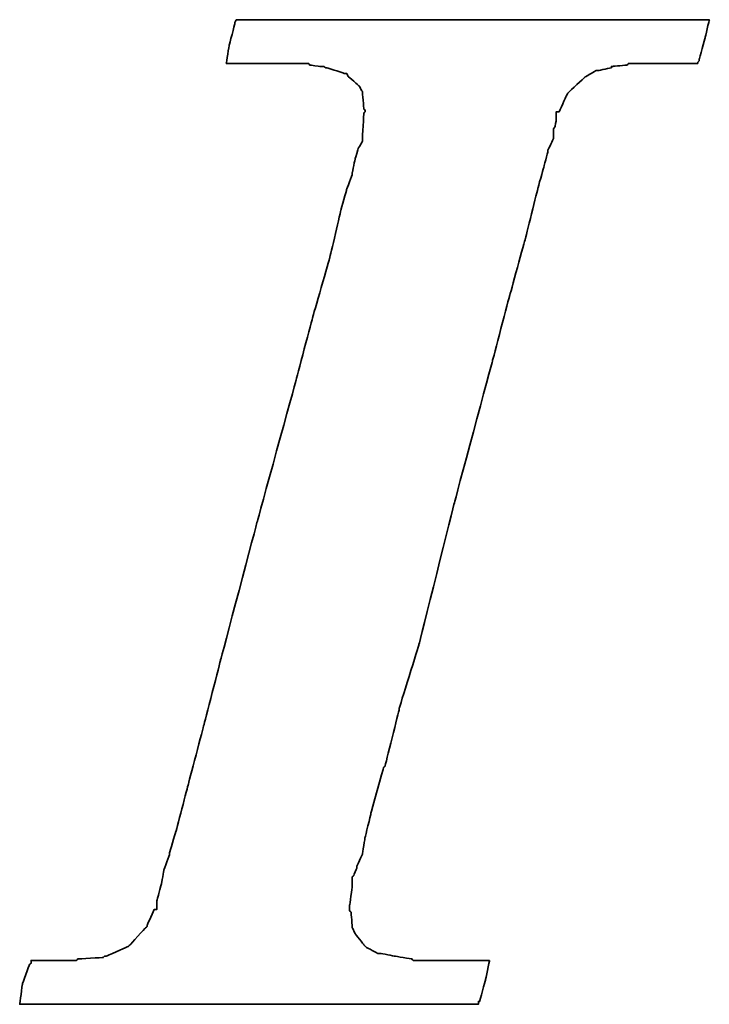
# Model space of a CAD drawing. Header units: millimetres. Extents: x -2 to 279, y 74 to 165.
# Tile 36 of 53: x 213.28 to 214.54, y 98.14 to 99.94. Entities that reach past the tile are written whole.
import ezdxf

# ---------------------------------------------------------------- set-up
doc = ezdxf.new("R2010")
doc.units = ezdxf.units.MM
doc.header["$LTSCALE"] = 0.15
doc.layers.add('DIM', color=4, linetype='CONTINUOUS')
doc.layers.add('layer 1', color=7, linetype='CONTINUOUS')

# ---------------------------------------------------------------- blocks, each defined once
blk = doc.blocks.new('TBI MOTION logo(完整正式版)')
at = {"layer": 'layer 1', "color": 22, "lineweight": 35}
blk.add_open_spline([(-40.59125, -7.94375), (-40.59125, -7.94375), (-40.97375, -7.94375), (-40.97375, -7.94375), (-40.97375, -7.94375), (-40.97375, -7.94375), (-41.38125, -7.94375), (-41.38125, -7.94375), (-41.38125, -7.94375), (-41.38125, -7.94375), (-41.54875, -7.94375), (-41.54875, -7.94375), (-41.54875, -7.94375), (-41.54875, -7.94375), (-41.59875, -7.94375), (-41.59875, -7.94375), (-41.59875, -7.94375), (-41.59875, -7.94375), (-41.88375, -7.94375), (-41.88375, -7.94375), (-41.88375, -7.94375), (-41.88375, -7.94375), (-41.90875, -7.91875), (-41.90875, -7.91875), (-41.90875, -7.91875), (-41.90875, -7.91875), (-42.19875, -7.87125), (-42.19875, -7.87125), (-42.19875, -7.87125), (-42.19875, -7.87125), (-42.43875, -7.82375), (-42.43875, -7.82375), (-42.43875, -7.82375), (-42.43875, -7.82375), (-42.45875, -7.82375), (-42.45875, -7.82375), (-42.45875, -7.82375), (-42.45875, -7.82375), (-42.48625, -7.82375), (-42.48625, -7.82375), (-42.48625, -7.82375), (-42.48625, -7.82375), (-42.67625, -7.72375), (-42.67625, -7.72375), (-42.67625, -7.72375), (-42.67625, -7.72375), (-42.70125, -7.70375), (-42.70125, -7.70375), (-42.70125, -7.70375), (-42.70125, -7.70375), (-42.72375, -7.67875), (-42.72375, -7.67875), (-42.72375, -7.67875), (-42.72375, -7.67875), (-42.86875, -7.48875), (-42.86875, -7.48875), (-42.86875, -7.48875), (-42.86875, -7.48875), (-42.89375, -7.43875), (-42.89375, -7.43875), (-42.89375, -7.43875), (-42.89375, -7.43875), (-42.91875, -7.38875), (-42.91875, -7.38875), (-42.91875, -7.38875), (-42.91875, -7.38875), (-42.93875, -7.12875), (-42.93875, -7.12875), (-42.93875, -7.12875), (-42.93875, -7.12875), (-42.96375, -7.10375), (-42.96375, -7.10375), (-42.96375, -7.10375), (-42.96375, -7.10375), (-42.96375, -7.05375), (-42.96375, -7.05375), (-42.96375, -7.05375), (-42.96375, -7.05375), (-42.96375, -7.00875), (-42.96375, -7.00875), (-42.96375, -7.00875), (-42.96375, -7.00875), (-42.91875, -6.69625), (-42.91875, -6.69625), (-42.91875, -6.69625), (-42.91875, -6.69625), (-42.91875, -6.62375), (-42.91875, -6.62375), (-42.91875, -6.62375), (-42.91875, -6.62375), (-42.91875, -6.59625), (-42.91875, -6.59625), (-42.91875, -6.59625), (-42.91875, -6.59625), (-42.91875, -6.57375), (-42.91875, -6.57375), (-42.91875, -6.57375), (-42.91875, -6.57375), (-42.91875, -6.52875), (-42.91875, -6.52875), (-42.91875, -6.52875), (-42.91875, -6.52875), (-42.89375, -6.50375), (-42.89375, -6.50375), (-42.89375, -6.50375), (-42.89375, -6.50375), (-42.84375, -6.38375), (-42.84375, -6.38375), (-42.84375, -6.38375), (-42.84375, -6.38375), (-42.84375, -6.35875), (-42.84375, -6.35875), (-42.84375, -6.35875), (-42.84375, -6.35875), (-42.74625, -6.14375), (-42.74625, -6.14375), (-42.74625, -6.14375), (-42.74625, -6.14375), (-42.70125, -5.85375), (-42.70125, -5.85375), (-42.70125, -5.85375), (-42.70125, -5.85375), (-42.60375, -5.47125), (-42.60375, -5.47125), (-42.60375, -5.47125), (-42.60375, -5.47125), (-42.60375, -5.44875), (-42.60375, -5.44875), (-42.60375, -5.44875), (-42.60375, -5.44875), (-42.38875, -4.67875), (-42.38875, -4.67875), (-42.38875, -4.67875), (-42.38875, -4.67875), (-42.36375, -4.65375), (-42.36375, -4.65375), (-42.36375, -4.65375), (-42.36375, -4.65375), (-42.12375, -3.69625), (-42.12375, -3.69625), (-42.12375, -3.69625), (-42.12375, -3.69625), (-42.12375, -3.67374), (-42.12375, -3.67374), (-42.12375, -3.67374), (-42.12375, -3.67374), (-41.78875, -2.59374), (-41.78875, -2.59374), (-41.78875, -2.59374), (-41.78875, -2.59374), (-41.18875, -0.19375), (-41.18875, -0.19375), (-41.18875, -0.19375), (-41.18875, -0.19375), (-40.54375, 2.20624), (-40.54375, 2.20624), (-40.54375, 2.20624), (-40.54375, 2.20624), (-40.25375, 3.30875), (-40.25375, 3.30875), (-40.25375, 3.30875), (-40.25375, 3.30875), (-39.98875, 4.27125), (-39.98875, 4.27125), (-39.98875, 4.27125), (-39.98875, 4.27125), (-39.77375, 5.13125), (-39.77375, 5.13125), (-39.77375, 5.13125), (-39.77375, 5.13125), (-39.67875, 5.47125), (-39.67875, 5.47125), (-39.67875, 5.47125), (-39.67875, 5.47125), (-39.60375, 5.75625), (-39.60375, 5.75625), (-39.60375, 5.75625), (-39.60375, 5.75625), (-39.60375, 5.78125), (-39.60375, 5.78125), (-39.60375, 5.78125), (-39.60375, 5.78125), (-39.50875, 5.97125), (-39.50875, 5.97125), (-39.50875, 5.97125), (-39.50875, 5.97125), (-39.50875, 6.13875), (-39.50875, 6.13875), (-39.50875, 6.13875), (-39.50875, 6.13875), (-39.48625, 6.16625), (-39.48625, 6.16625), (-39.48625, 6.16625), (-39.48625, 6.16625), (-39.46125, 6.28625), (-39.46125, 6.28625), (-39.46125, 6.28625), (-39.46125, 6.28625), (-39.46125, 6.42625), (-39.46125, 6.42625), (-39.46125, 6.42625), (-39.46125, 6.42625), (-39.41375, 6.42625), (-39.41375, 6.42625), (-39.41375, 6.42625), (-39.41375, 6.42625), (-39.29375, 6.69125), (-39.29375, 6.69125), (-39.29375, 6.69125), (-39.29375, 6.69125), (-39.26875, 6.74125), (-39.26875, 6.74125), (-39.26875, 6.74125), (-39.26875, 6.74125), (-39.24375, 6.76625), (-39.24375, 6.76625), (-39.24375, 6.76625), (-39.24375, 6.76625), (-38.98375, 7.00624), (-38.98375, 7.00624), (-38.98375, 7.00624), (-38.98375, 7.00624), (-38.95625, 7.02624), (-38.95625, 7.02624), (-38.95625, 7.02624), (-38.95625, 7.02624), (-38.78875, 7.12624), (-38.78875, 7.12624), (-38.78875, 7.12624), (-38.78875, 7.12624), (-38.76375, 7.12624), (-38.76375, 7.12624), (-38.76375, 7.12624), (-38.76375, 7.12624), (-38.74375, 7.12624), (-38.74375, 7.12624), (-38.74375, 7.12624), (-38.74375, 7.12624), (-38.52875, 7.17125), (-38.52875, 7.17125), (-38.52875, 7.17125), (-38.52875, 7.17125), (-38.52875, 7.19624), (-38.52875, 7.19624), (-38.52875, 7.19624), (-38.52875, 7.19624), (-38.50375, 7.19624), (-38.50375, 7.19624), (-38.50375, 7.19624), (-38.50375, 7.19624), (-38.26125, 7.21875), (-38.26125, 7.21875), (-38.26125, 7.21875), (-38.26125, 7.21875), (-38.23875, 7.24624), (-38.23875, 7.24624), (-38.23875, 7.24624), (-38.23875, 7.24624), (-38.21625, 7.24624), (-38.21625, 7.24624), (-38.21625, 7.24624), (-38.21625, 7.24624), (-38.18875, 7.24624), (-38.18875, 7.24624), (-38.18875, 7.24624), (-38.18875, 7.24624), (-37.90375, 7.24624), (-37.90375, 7.24624), (-37.90375, 7.24624), (-37.90375, 7.24624), (-37.85375, 7.24624), (-37.85375, 7.24624), (-37.85375, 7.24624), (-37.85375, 7.24624), (-37.75875, 7.24624), (-37.75875, 7.24624), (-37.75875, 7.24624), (-37.75875, 7.24624), (-37.42375, 7.24624), (-37.42375, 7.24624), (-37.42375, 7.24624), (-37.42375, 7.24624), (-37.08875, 7.24624), (-37.08875, 7.24624), (-37.08875, 7.24624), (-37.08875, 7.24624), (-37.06375, 7.24624), (-37.06375, 7.24624), (-37.06375, 7.24624), (-37.06375, 7.24624), (-37.06375, 7.26624), (-37.06375, 7.26624), (-37.06375, 7.26624), (-37.06375, 7.26624), (-37.03875, 7.29125), (-37.03875, 7.29125), (-37.03875, 7.29125), (-37.03875, 7.29125), (-37.03875, 7.31625), (-37.03875, 7.31625), (-37.03875, 7.31625), (-37.03875, 7.31625), (-36.94125, 7.67625), (-36.94125, 7.67625), (-36.94125, 7.67625), (-36.94125, 7.67625), (-36.86875, 7.98625), (-36.86875, 7.98625), (-36.86875, 7.98625), (-36.86875, 7.98625), (-36.98875, 7.98625), (-36.98875, 7.98625), (-36.98875, 7.98625), (-36.98875, 7.98625), (-37.42375, 7.98625), (-37.42375, 7.98625), (-37.42375, 7.98625), (-37.42375, 7.98625), (-37.94875, 7.98625), (-37.94875, 7.98625), (-37.94875, 7.98625), (-37.94875, 7.98625), (-38.57375, 7.98625), (-38.57375, 7.98625), (-38.57375, 7.98625), (-38.57375, 7.98625), (-39.29375, 7.98625), (-39.29375, 7.98625), (-39.29375, 7.98625), (-39.29375, 7.98625), (-40.82875, 7.98625), (-40.82875, 7.98625), (-40.82875, 7.98625), (-40.82875, 7.98625), (-42.36375, 7.98625), (-42.36375, 7.98625), (-42.36375, 7.98625), (-42.36375, 7.98625), (-43.08375, 7.98625), (-43.08375, 7.98625), (-43.08375, 7.98625), (-43.08375, 7.98625), (-43.70875, 7.98625), (-43.70875, 7.98625), (-43.70875, 7.98625), (-43.70875, 7.98625), (-44.23375, 7.98625), (-44.23375, 7.98625), (-44.23375, 7.98625), (-44.23375, 7.98625), (-44.66875, 7.98625), (-44.66875, 7.98625), (-44.66875, 7.98625), (-44.66875, 7.98625), (-44.88375, 7.98625), (-44.88375, 7.98625), (-44.88375, 7.98625), (-44.88375, 7.98625), (-44.90875, 7.94125), (-44.90875, 7.94125), (-44.90875, 7.94125), (-44.90875, 7.94125), (-44.90875, 7.91625), (-44.90875, 7.91625), (-44.90875, 7.91625), (-44.90875, 7.91625), (-45.00375, 7.55625), (-45.00375, 7.55625), (-45.00375, 7.55625), (-45.00375, 7.55625), (-45.05375, 7.24624), (-45.05375, 7.24624), (-45.05375, 7.24624), (-45.05375, 7.24624), (-44.61875, 7.24624), (-44.61875, 7.24624), (-44.61875, 7.24624), (-44.61875, 7.24624), (-44.11375, 7.24624), (-44.11375, 7.24624), (-44.11375, 7.24624), (-44.11375, 7.24624), (-43.99375, 7.24624), (-43.99375, 7.24624), (-43.99375, 7.24624), (-43.99375, 7.24624), (-43.94625, 7.24624), (-43.94625, 7.24624), (-43.94625, 7.24624), (-43.94625, 7.24624), (-43.92374, 7.24624), (-43.92374, 7.24624), (-43.92374, 7.24624), (-43.92374, 7.24624), (-43.65875, 7.24624), (-43.65875, 7.24624), (-43.65875, 7.24624), (-43.65875, 7.24624), (-43.63875, 7.21875), (-43.63875, 7.21875), (-43.63875, 7.21875), (-43.63875, 7.21875), (-43.46875, 7.19624), (-43.46875, 7.19624), (-43.46875, 7.19624), (-43.46875, 7.19624), (-43.39875, 7.19624), (-43.39875, 7.19624), (-43.39875, 7.19624), (-43.39875, 7.19624), (-43.37125, 7.17125), (-43.37125, 7.17125), (-43.37125, 7.17125), (-43.37125, 7.17125), (-43.34875, 7.17125), (-43.34875, 7.17125), (-43.34875, 7.17125), (-43.34875, 7.17125), (-43.20375, 7.12624), (-43.20375, 7.12624), (-43.20375, 7.12624), (-43.20375, 7.12624), (-43.05875, 7.07624), (-43.05875, 7.07624), (-43.05875, 7.07624), (-43.05875, 7.07624), (-43.01375, 7.07624), (-43.01375, 7.07624), (-43.01375, 7.07624), (-43.01375, 7.07624), (-42.98875, 7.02624), (-42.98875, 7.02624), (-42.98875, 7.02624), (-42.98875, 7.02624), (-42.79875, 6.86125), (-42.79875, 6.86125), (-42.79875, 6.86125), (-42.79875, 6.86125), (-42.77375, 6.81125), (-42.77375, 6.81125), (-42.77375, 6.81125), (-42.77375, 6.81125), (-42.74625, 6.76625), (-42.74625, 6.76625), (-42.74625, 6.76625), (-42.74625, 6.76625), (-42.72375, 6.47625), (-42.72375, 6.47625), (-42.72375, 6.47625), (-42.72375, 6.47625), (-42.70125, 6.45124), (-42.70125, 6.45124), (-42.70125, 6.45124), (-42.70125, 6.45124), (-42.70125, 6.42625), (-42.70125, 6.42625), (-42.70125, 6.42625), (-42.70125, 6.42625), (-42.72375, 6.40625), (-42.72375, 6.40625), (-42.72375, 6.40625), (-42.72375, 6.40625), (-42.74625, 5.97125), (-42.74625, 5.97125), (-42.74625, 5.97125), (-42.74625, 5.97125), (-42.74625, 5.94625), (-42.74625, 5.94625), (-42.74625, 5.94625), (-42.74625, 5.94625), (-42.74625, 5.92625), (-42.74625, 5.92625), (-42.74625, 5.92625), (-42.74625, 5.92625), (-42.77375, 5.87625), (-42.77375, 5.87625), (-42.77375, 5.87625), (-42.77375, 5.87625), (-42.81875, 5.80625), (-42.81875, 5.80625), (-42.81875, 5.80625), (-42.81875, 5.80625), (-42.86875, 5.63625), (-42.86875, 5.63625), (-42.86875, 5.63625), (-42.86875, 5.63625), (-42.91875, 5.39625), (-42.91875, 5.39625), (-42.91875, 5.39625), (-42.91875, 5.39625), (-42.91875, 5.37124), (-42.91875, 5.37124), (-42.91875, 5.37124), (-42.91875, 5.37124), (-43.01375, 5.10874), (-43.01375, 5.10874), (-43.01375, 5.10874), (-43.01375, 5.10874), (-43.10875, 4.77124), (-43.10875, 4.77124), (-43.10875, 4.77124), (-43.10875, 4.77124), (-43.29875, 3.95625), (-43.29875, 3.95625), (-43.29875, 3.95625), (-43.29875, 3.95625), (-43.58875, 2.95125), (-43.58875, 2.95125), (-43.58875, 2.95125), (-43.58875, 2.95125), (-43.87375, 1.87125), (-43.87375, 1.87125), (-43.87375, 1.87125), (-43.87375, 1.87125), (-44.52625, -0.50374), (-44.52625, -0.50374), (-44.52625, -0.50374), (-44.52625, -0.50374), (-45.14875, -2.85375), (-45.14875, -2.85375), (-45.14875, -2.85375), (-45.14875, -2.85375), (-45.43375, -3.95875), (-45.43375, -3.95875), (-45.43375, -3.95875), (-45.43375, -3.95875), (-45.69875, -4.96875), (-45.69875, -4.96875), (-45.69875, -4.96875), (-45.69875, -4.96875), (-45.91375, -5.78375), (-45.91375, -5.78375), (-45.91375, -5.78375), (-45.91375, -5.78375), (-46.01375, -6.11875), (-46.01375, -6.11875), (-46.01375, -6.11875), (-46.01375, -6.11875), (-46.01375, -6.14375), (-46.01375, -6.14375), (-46.01375, -6.14375), (-46.01375, -6.14375), (-46.10875, -6.40875), (-46.10875, -6.40875), (-46.10875, -6.40875), (-46.10875, -6.40875), (-46.15375, -6.64875), (-46.15375, -6.64875), (-46.15375, -6.64875), (-46.15375, -6.64875), (-46.20375, -6.83875), (-46.20375, -6.83875), (-46.20375, -6.83875), (-46.20375, -6.83875), (-46.22875, -6.93375), (-46.22875, -6.93375), (-46.22875, -6.93375), (-46.22875, -6.93375), (-46.22875, -7.07875), (-46.22875, -7.07875), (-46.22875, -7.07875), (-46.22875, -7.07875), (-46.27375, -7.07875), (-46.27375, -7.07875), (-46.27375, -7.07875), (-46.27375, -7.07875), (-46.39375, -7.34375), (-46.39375, -7.34375), (-46.39375, -7.34375), (-46.39375, -7.34375), (-46.39375, -7.36875), (-46.39375, -7.36875), (-46.39375, -7.36875), (-46.39375, -7.36875), (-46.42125, -7.38875), (-46.42125, -7.38875), (-46.42125, -7.38875), (-46.42125, -7.38875), (-46.68375, -7.67875), (-46.68375, -7.67875), (-46.68375, -7.67875), (-46.68375, -7.67875), (-46.70875, -7.70375), (-46.70875, -7.70375), (-46.70875, -7.70375), (-46.70875, -7.70375), (-46.75375, -7.72375), (-46.75375, -7.72375), (-46.75375, -7.72375), (-46.75375, -7.72375), (-47.08875, -7.87125), (-47.08875, -7.87125), (-47.08875, -7.87125), (-47.08875, -7.87125), (-47.11625, -7.87125), (-47.11625, -7.87125), (-47.11625, -7.87125), (-47.11625, -7.87125), (-47.13875, -7.89375), (-47.13875, -7.89375), (-47.13875, -7.89375), (-47.13875, -7.89375), (-47.56875, -7.91875), (-47.56875, -7.91875), (-47.56875, -7.91875), (-47.56875, -7.91875), (-47.59625, -7.94375), (-47.59625, -7.94375), (-47.59625, -7.94375), (-47.59625, -7.94375), (-47.64375, -7.94375), (-47.64375, -7.94375), (-47.64375, -7.94375), (-47.64375, -7.94375), (-47.73625, -7.94375), (-47.73625, -7.94375), (-47.73625, -7.94375), (-47.73625, -7.94375), (-48.07375, -7.94375), (-48.07375, -7.94375), (-48.07375, -7.94375), (-48.07375, -7.94375), (-48.36125, -7.94375), (-48.36125, -7.94375), (-48.36125, -7.94375), (-48.36125, -7.94375), (-48.36125, -7.96625), (-48.36125, -7.96625), (-48.36125, -7.96625), (-48.36125, -7.96625), (-48.36125, -7.99125), (-48.36125, -7.99125), (-48.36125, -7.99125), (-48.36125, -7.99125), (-48.38875, -8.01375), (-48.38875, -8.01375), (-48.38875, -8.01375), (-48.38875, -8.01375), (-48.50875, -8.34875), (-48.50875, -8.34875), (-48.50875, -8.34875), (-48.50875, -8.34875), (-48.55375, -8.68625), (-48.55375, -8.68625), (-48.55375, -8.68625), (-48.55375, -8.68625), (-48.45875, -8.68625), (-48.45875, -8.68625), (-48.45875, -8.68625), (-48.45875, -8.68625), (-48.07375, -8.68625), (-48.07375, -8.68625), (-48.07375, -8.68625), (-48.07375, -8.68625), (-47.52375, -8.68625), (-47.52375, -8.68625), (-47.52375, -8.68625), (-47.52375, -8.68625), (-46.92375, -8.68625), (-46.92375, -8.68625), (-46.92375, -8.68625), (-46.92375, -8.68625), (-46.25375, -8.68625), (-46.25375, -8.68625), (-46.25375, -8.68625), (-46.25375, -8.68625), (-46.20375, -8.68625), (-46.20375, -8.68625), (-46.20375, -8.68625), (-46.20375, -8.68625), (-44.71375, -8.68625), (-44.71375, -8.68625), (-44.71375, -8.68625), (-44.71375, -8.68625), (-43.22875, -8.68625), (-43.22875, -8.68625), (-43.22875, -8.68625), (-43.22875, -8.68625), (-42.55875, -8.68625), (-42.55875, -8.68625), (-42.55875, -8.68625), (-42.55875, -8.68625), (-42.50875, -8.68625), (-42.50875, -8.68625), (-42.50875, -8.68625), (-42.50875, -8.68625), (-41.93375, -8.68625), (-41.93375, -8.68625), (-41.93375, -8.68625), (-41.93375, -8.68625), (-41.38125, -8.68625), (-41.38125, -8.68625), (-41.38125, -8.68625), (-41.38125, -8.68625), (-40.97375, -8.68625), (-40.97375, -8.68625), (-40.97375, -8.68625), (-40.97375, -8.68625), (-40.78125, -8.68625), (-40.78125, -8.68625), (-40.78125, -8.68625), (-40.78125, -8.68625), (-40.78125, -8.63875), (-40.78125, -8.63875), (-40.78125, -8.63875), (-40.78125, -8.63875), (-40.75875, -8.63875), (-40.75875, -8.63875), (-40.75875, -8.63875), (-40.75875, -8.63875), (-40.66375, -8.27875), (-40.66375, -8.27875), (-40.66375, -8.27875), (-40.66375, -8.27875), (-40.59125, -7.94375), (-40.59125, -7.94375)], degree=3, knots=[0, 0, 0, 0, 0.00558659, 0.00558659, 0.00558659, 0.0055866, 0.01117318, 0.01117318, 0.01117318, 0.01117319, 0.01675978, 0.01675978, 0.01675978, 0.01675979, 0.02234637, 0.02234637, 0.02234637, 0.02234638, 0.02793296, 0.02793296, 0.02793296, 0.02793297, 0.03351955, 0.03351955, 0.03351955, 0.03351956, 0.03910615, 0.03910615, 0.03910615, 0.03910616, 0.04469274, 0.04469274, 0.04469274, 0.04469275, 0.05027933, 0.05027933, 0.05027933, 0.05027934, 0.05586592, 0.05586592, 0.05586592, 0.05586593, 0.06145251, 0.06145251, 0.06145251, 0.06145252, 0.06703911, 0.06703911, 0.06703911, 0.06703912, 0.0726257, 0.0726257, 0.0726257, 0.07262571, 0.07821229, 0.07821229, 0.07821229, 0.0782123, 0.08379888, 0.08379888, 0.08379888, 0.08379889, 0.08938547, 0.08938547, 0.08938547, 0.08938548, 0.09497207, 0.09497207, 0.09497207, 0.09497208, 0.10055866, 0.10055866, 0.10055866, 0.10055867, 0.10614525, 0.10614525, 0.10614525, 0.10614526, 0.11173184, 0.11173184, 0.11173184, 0.11173185, 0.11731844, 0.11731844, 0.11731844, 0.11731845, 0.12290503, 0.12290503, 0.12290503, 0.12290504, 0.12849162, 0.12849162, 0.12849162, 0.12849163, 0.13407821, 0.13407821, 0.13407821, 0.13407822, 0.1396648, 0.1396648, 0.1396648, 0.13966481, 0.1452514, 0.1452514, 0.1452514, 0.14525141, 0.15083799, 0.15083799, 0.15083799, 0.150838, 0.15642458, 0.15642458, 0.15642458, 0.15642459, 0.16201117, 0.16201117, 0.16201117, 0.16201118, 0.16759777, 0.16759777, 0.16759777, 0.16759778, 0.17318436, 0.17318436, 0.17318436, 0.17318437, 0.17877095, 0.17877095, 0.17877095, 0.17877096, 0.18435754, 0.18435754, 0.18435754, 0.18435755, 0.18994413, 0.18994413, 0.18994413, 0.18994414, 0.19553073, 0.19553073, 0.19553073, 0.19553074, 0.20111732, 0.20111732, 0.20111732, 0.20111733, 0.20670391, 0.20670391, 0.20670391, 0.20670392, 0.2122905, 0.2122905, 0.2122905, 0.21229051, 0.21787709, 0.21787709, 0.21787709, 0.2178771, 0.22346369, 0.22346369, 0.22346369, 0.2234637, 0.22905028, 0.22905028, 0.22905028, 0.22905029, 0.23463687, 0.23463687, 0.23463687, 0.23463688, 0.24022346, 0.24022346, 0.24022346, 0.24022347, 0.24581006, 0.24581006, 0.24581006, 0.24581007, 0.25139665, 0.25139665, 0.25139665, 0.25139666, 0.25698324, 0.25698324, 0.25698324, 0.25698325, 0.26256983, 0.26256983, 0.26256983, 0.26256984, 0.26815642, 0.26815642, 0.26815642, 0.26815643, 0.27374302, 0.27374302, 0.27374302, 0.27374303, 0.27932961, 0.27932961, 0.27932961, 0.27932962, 0.2849162, 0.2849162, 0.2849162, 0.28491621, 0.29050279, 0.29050279, 0.29050279, 0.2905028, 0.29608939, 0.29608939, 0.29608939, 0.2960894, 0.30167598, 0.30167598, 0.30167598, 0.30167599, 0.30726257, 0.30726257, 0.30726257, 0.30726258, 0.31284916, 0.31284916, 0.31284916, 0.31284917, 0.31843575, 0.31843575, 0.31843575, 0.31843576, 0.32402235, 0.32402235, 0.32402235, 0.32402236, 0.32960894, 0.32960894, 0.32960894, 0.32960895, 0.33519553, 0.33519553, 0.33519553, 0.33519554, 0.34078212, 0.34078212, 0.34078212, 0.34078213, 0.34636872, 0.34636872, 0.34636872, 0.34636873, 0.35195531, 0.35195531, 0.35195531, 0.35195532, 0.3575419, 0.3575419, 0.3575419, 0.35754191, 0.36312849, 0.36312849, 0.36312849, 0.3631285, 0.36871508, 0.36871508, 0.36871508, 0.36871509, 0.37430168, 0.37430168, 0.37430168, 0.37430169, 0.37988827, 0.37988827, 0.37988827, 0.37988828, 0.38547486, 0.38547486, 0.38547486, 0.38547487, 0.39106145, 0.39106145, 0.39106145, 0.39106146, 0.39664804, 0.39664804, 0.39664804, 0.39664805, 0.40223464, 0.40223464, 0.40223464, 0.40223465, 0.40782123, 0.40782123, 0.40782123, 0.40782124, 0.41340782, 0.41340782, 0.41340782, 0.41340783, 0.41899441, 0.41899441, 0.41899441, 0.41899442, 0.42458101, 0.42458101, 0.42458101, 0.42458102, 0.4301676, 0.4301676, 0.4301676, 0.43016761, 0.43575419, 0.43575419, 0.43575419, 0.4357542, 0.44134078, 0.44134078, 0.44134078, 0.44134079, 0.44692737, 0.44692737, 0.44692737, 0.44692738, 0.45251397, 0.45251397, 0.45251397, 0.45251398, 0.45810056, 0.45810056, 0.45810056, 0.45810057, 0.46368715, 0.46368715, 0.46368715, 0.46368716, 0.46927374, 0.46927374, 0.46927374, 0.46927375, 0.47486034, 0.47486034, 0.47486034, 0.47486035, 0.48044693, 0.48044693, 0.48044693, 0.48044694, 0.48603352, 0.48603352, 0.48603352, 0.48603353, 0.49162011, 0.49162011, 0.49162011, 0.49162012, 0.4972067, 0.4972067, 0.4972067, 0.49720671, 0.5027933, 0.5027933, 0.5027933, 0.50279331, 0.50837989, 0.50837989, 0.50837989, 0.5083799, 0.51396648, 0.51396648, 0.51396648, 0.51396649, 0.51955307, 0.51955307, 0.51955307, 0.51955308, 0.52513966, 0.52513966, 0.52513966, 0.52513967, 0.53072626, 0.53072626, 0.53072626, 0.53072627, 0.53631285, 0.53631285, 0.53631285, 0.53631286, 0.54189944, 0.54189944, 0.54189944, 0.54189945, 0.54748603, 0.54748603, 0.54748603, 0.54748604, 0.55307263, 0.55307263, 0.55307263, 0.55307264, 0.55865922, 0.55865922, 0.55865922, 0.55865923, 0.56424581, 0.56424581, 0.56424581, 0.56424582, 0.5698324, 0.5698324, 0.5698324, 0.56983241, 0.57541899, 0.57541899, 0.57541899, 0.575419, 0.58100559, 0.58100559, 0.58100559, 0.5810056, 0.58659218, 0.58659218, 0.58659218, 0.58659219, 0.59217877, 0.59217877, 0.59217877, 0.59217878, 0.59776536, 0.59776536, 0.59776536, 0.59776537, 0.60335196, 0.60335196, 0.60335196, 0.60335197, 0.60893855, 0.60893855, 0.60893855, 0.60893856, 0.61452514, 0.61452514, 0.61452514, 0.61452515, 0.62011173, 0.62011173, 0.62011173, 0.62011174, 0.62569832, 0.62569832, 0.62569832, 0.62569833, 0.63128492, 0.63128492, 0.63128492, 0.63128493, 0.63687151, 0.63687151, 0.63687151, 0.63687152, 0.6424581, 0.6424581, 0.6424581, 0.64245811, 0.64804469, 0.64804469, 0.64804469, 0.6480447, 0.65363128, 0.65363128, 0.65363128, 0.65363129, 0.65921788, 0.65921788, 0.65921788, 0.65921789, 0.66480447, 0.66480447, 0.66480447, 0.66480448, 0.67039106, 0.67039106, 0.67039106, 0.67039107, 0.67597765, 0.67597765, 0.67597765, 0.67597766, 0.68156425, 0.68156425, 0.68156425, 0.68156426, 0.68715084, 0.68715084, 0.68715084, 0.68715085, 0.69273743, 0.69273743, 0.69273743, 0.69273744, 0.69832402, 0.69832402, 0.69832402, 0.69832403, 0.70391061, 0.70391061, 0.70391061, 0.70391062, 0.70949721, 0.70949721, 0.70949721, 0.70949722, 0.7150838, 0.7150838, 0.7150838, 0.71508381, 0.72067039, 0.72067039, 0.72067039, 0.7206704, 0.72625698, 0.72625698, 0.72625698, 0.72625699, 0.73184358, 0.73184358, 0.73184358, 0.73184359, 0.73743017, 0.73743017, 0.73743017, 0.73743018, 0.74301676, 0.74301676, 0.74301676, 0.74301677, 0.74860335, 0.74860335, 0.74860335, 0.74860336, 0.75418994, 0.75418994, 0.75418994, 0.75418995, 0.75977654, 0.75977654, 0.75977654, 0.75977655, 0.76536313, 0.76536313, 0.76536313, 0.76536314, 0.77094972, 0.77094972, 0.77094972, 0.77094973, 0.77653631, 0.77653631, 0.77653631, 0.77653632, 0.78212291, 0.78212291, 0.78212291, 0.78212292, 0.7877095, 0.7877095, 0.7877095, 0.78770951, 0.79329609, 0.79329609, 0.79329609, 0.7932961, 0.79888268, 0.79888268, 0.79888268, 0.79888269, 0.80446927, 0.80446927, 0.80446927, 0.80446928, 0.81005587, 0.81005587, 0.81005587, 0.81005588, 0.81564246, 0.81564246, 0.81564246, 0.81564247, 0.82122905, 0.82122905, 0.82122905, 0.82122906, 0.82681564, 0.82681564, 0.82681564, 0.82681565, 0.83240223, 0.83240223, 0.83240223, 0.83240224, 0.83798883, 0.83798883, 0.83798883, 0.83798884, 0.84357542, 0.84357542, 0.84357542, 0.84357543, 0.84916201, 0.84916201, 0.84916201, 0.84916202, 0.8547486, 0.8547486, 0.8547486, 0.85474861, 0.8603352, 0.8603352, 0.8603352, 0.86033521, 0.86592179, 0.86592179, 0.86592179, 0.8659218, 0.87150838, 0.87150838, 0.87150838, 0.87150839, 0.87709497, 0.87709497, 0.87709497, 0.87709498, 0.88268156, 0.88268156, 0.88268156, 0.88268157, 0.88826816, 0.88826816, 0.88826816, 0.88826817, 0.89385475, 0.89385475, 0.89385475, 0.89385476, 0.89944134, 0.89944134, 0.89944134, 0.89944135, 0.90502793, 0.90502793, 0.90502793, 0.90502794, 0.91061453, 0.91061453, 0.91061453, 0.91061454, 0.91620112, 0.91620112, 0.91620112, 0.91620113, 0.92178771, 0.92178771, 0.92178771, 0.92178772, 0.9273743, 0.9273743, 0.9273743, 0.92737431, 0.93296089, 0.93296089, 0.93296089, 0.9329609, 0.93854749, 0.93854749, 0.93854749, 0.9385475, 0.94413408, 0.94413408, 0.94413408, 0.94413409, 0.94972067, 0.94972067, 0.94972067, 0.94972068, 0.95530726, 0.95530726, 0.95530726, 0.95530727, 0.96089385, 0.96089385, 0.96089385, 0.96089386, 0.96648045, 0.96648045, 0.96648045, 0.96648046, 0.97206704, 0.97206704, 0.97206704, 0.97206705, 0.97765363, 0.97765363, 0.97765363, 0.97765364, 0.98324022, 0.98324022, 0.98324022, 0.98324023, 0.98882682, 0.98882682, 0.98882682, 0.98882683, 0.99441341, 0.99441341, 0.99441341, 0.99441342, 1, 1, 1, 1], dxfattribs=at)

msp = doc.modelspace()

# ---------------------------------------------------------------- block references
at = {"layer": 'DIM', "color": 0, "xscale": 0.1080406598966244, "yscale": 0.1080406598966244, "zscale": 0.1080406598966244}
msp.add_blockref('TBI MOTION logo(完整正式版)', (218.5236, 99.0821), dxfattribs=at)

doc.saveas('drawing.dxf')
